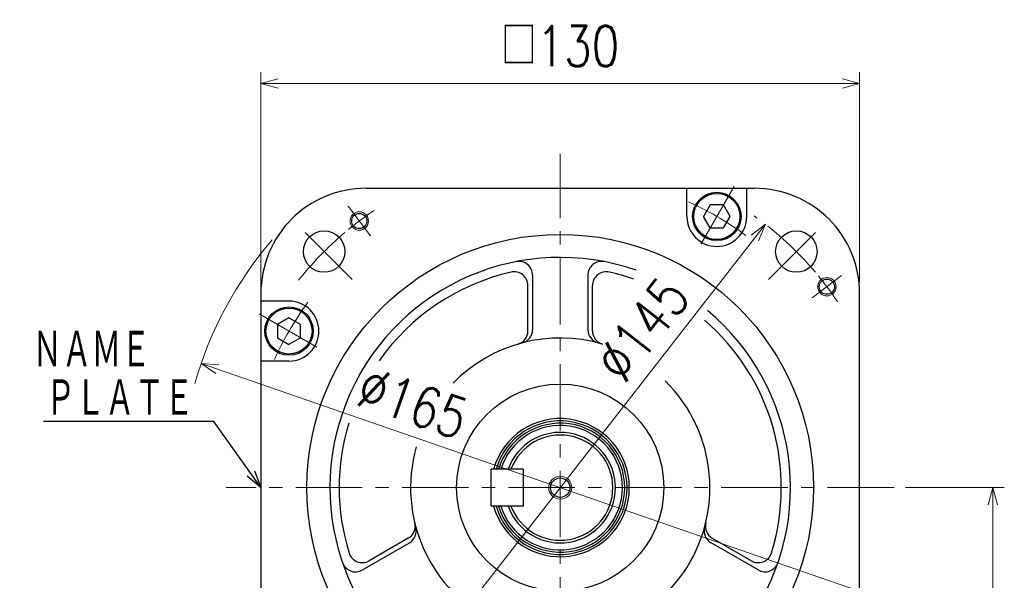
# Model space of a CAD drawing. Header units: millimetres. Extents: x 0 to 1071, y 0 to 742.
# Tile 131 of 133: x 583 to 796, y 467 to 589. Entities that reach past the tile are written whole.
import ezdxf

# ---------------------------------------------------------------- set-up
doc = ezdxf.new("R2010")
doc.units = ezdxf.units.MM
doc.header["$LTSCALE"] = 0.454724
doc.linetypes.add('CENTER', pattern=[50.8, 31.75, -6.35, 6.35, -6.35])
doc.layers.add('NoLayerName_001', color=7, linetype='Continuous')
doc.styles.get("Standard").update_dxf_attribs({"font": 'txt', "bigfont": 'extfont2'})
doc.dimstyles.get("Standard").update_dxf_attribs({"dimtxt": 2.5, "dimasz": 2.5, "dimexe": 1, "dimexo": 1, "dimtad": 1, "dimdec": 3, "dimzin": 0, "dimdsep": 46, "dimtxsty": 'Standard', "dimcen": 2.5, "dimadec": 3, "dimazin": 0, "dimtfac": 0.75, "dimtdec": 3, "dimtmove": 0, "dimatfit": 3, "dimfxl": 1, "dimarcsym": 0})

# ---------------------------------------------------------------- blocks, each defined once
blk = doc.blocks.new('_OPEN30')
at = {"color": 0, "linetype": 'ByBlock', "lineweight": -2}
for p, q in [((-1, 0.267949), (0, 0)), ((0, 0), (-1, -0.267949)), ((0, 0), (-1, 0))]:
    blk.add_line(p, q, dxfattribs=at)
blk = doc.blocks.new('*D115')
at = {"layer": 'Defpoints', "color": 0}
for p in [(622.02, 514.43), (622.02, 514.43), (777.98, 460.57)]:
    blk.add_point(p, dxfattribs=at)
at = {"layer": 'NoLayerName_001', "color": 0, "linetype": 'Continuous', "lineweight": 13}
blk.add_line((774.44, 461.79), (625.56, 513.21), dxfattribs=at)
at = {"layer": 'NoLayerName_001', "color": 0, "lineweight": 13, "xscale": 3.75, "yscale": 3.75, "zscale": 3.75}
for p, rotation in [((622.02, 514.43), 160.947676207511), ((777.98, 460.57), 340.947676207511)]:
    blk.add_blockref('_OPEN30', p, dxfattribs=dict(at, rotation=rotation))
at = {"layer": 'NoLayerName_001', "color": 0, "lineweight": 13, "insert": (668.01, 505.92), "char_height": 8.75, "attachment_point": 5, "rotation": 340.9477}
blk.add_mtext('\\W0.8000;%%c165', dxfattribs=at)
blk = doc.blocks.new('*D116')
at = {"layer": 'Defpoints', "color": 0}
for p in [(744.54, 544.7), (744.54, 544.7), (655.46, 430.3)]:
    blk.add_point(p, dxfattribs=at)
at = {"layer": 'NoLayerName_001', "color": 0, "linetype": 'Continuous', "lineweight": 13}
blk.add_line((657.76, 433.26), (742.24, 541.74), dxfattribs=at)
at = {"layer": 'NoLayerName_001', "color": 0, "lineweight": 13, "xscale": 3.75, "yscale": 3.75, "zscale": 3.75}
for p, rotation in [((744.54, 544.7), 52.09221403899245), ((655.46, 430.3), 232.0922140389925)]:
    blk.add_blockref('_OPEN30', p, dxfattribs=dict(at, rotation=rotation))
at = {"layer": 'NoLayerName_001', "color": 0, "lineweight": 13, "insert": (717.82, 521.88), "char_height": 8.75, "attachment_point": 5, "rotation": 52.0922}
blk.add_mtext('\\W0.8000;%%c145', dxfattribs=at)
blk = doc.blocks.new('*D117')
at = {"layer": 'Defpoints', "color": 0}
for p in [(635, 575.25), (765, 529.65), (635, 528)]:
    blk.add_point(p, dxfattribs=at)
at = {"layer": 'NoLayerName_001', "color": 0, "linetype": 'Continuous', "lineweight": 13}
for p, q in [((635, 530.5), (635, 577.75)), ((765, 532.15), (765, 577.75)), ((761.25, 575.25), (638.75, 575.25))]:
    blk.add_line(p, q, dxfattribs=at)
at = {"layer": 'NoLayerName_001', "color": 0, "lineweight": 13, "xscale": 3.75, "yscale": 3.75, "zscale": 3.75, "rotation": 180}
blk.add_blockref('_OPEN30', (635, 575.25), dxfattribs=at)
at = {"layer": 'NoLayerName_001', "color": 0, "lineweight": 13, "xscale": 3.75, "yscale": 3.75, "zscale": 3.75}
blk.add_blockref('_OPEN30', (765, 575.25), dxfattribs=at)
at = {"layer": 'NoLayerName_001', "color": 0, "lineweight": 13, "insert": (700, 583.38), "char_height": 8.75, "attachment_point": 5}
blk.add_mtext('\\W0.8000;□130', dxfattribs=at)
blk = doc.blocks.new('*D119')
at = {"layer": 'Defpoints', "color": 0}
for p in [(772.5, 487.5), (711, 366.6), (793.92, 366.6)]:
    blk.add_point(p, dxfattribs=at)
at = {"layer": 'NoLayerName_001', "color": 0, "linetype": 'Continuous', "lineweight": 13}
for p, q in [((775, 487.5), (796.42, 487.5)), ((793.92, 483.75), (793.92, 370.35)), ((713.5, 366.6), (796.42, 366.6))]:
    blk.add_line(p, q, dxfattribs=at)
at = {"layer": 'NoLayerName_001', "color": 0, "lineweight": 13, "xscale": 3.75, "yscale": 3.75, "zscale": 3.75}
for p, rotation in [((793.92, 487.5), 90), ((793.92, 366.6), 270)]:
    blk.add_blockref('_OPEN30', p, dxfattribs=dict(at, rotation=rotation))
at = {"layer": 'NoLayerName_001', "color": 0, "lineweight": 13, "insert": (786.23, 427.05), "char_height": 8.75, "attachment_point": 5, "rotation": 90}
blk.add_mtext('\\W0.8000;１２１', dxfattribs=at)

msp = doc.modelspace()

# ---------------------------------------------------------------- linework, layer by layer
at = {"layer": 'NoLayerName_001', "color": 4, "linetype": 'CENTER', "lineweight": 13}
for p, q in [((700, 361.25), (700, 560)), ((737.750079, 552.884916), (730.250078, 539.894535)), ((658.775671, 542.206532), (653.961151, 548.595617)), ((654.805625, 532.694375), (642.5805, 544.9195)), ((745.194375, 532.694375), (757.4195, 544.9195)), ((754.706532, 528.724329), (761.095617, 533.538849)), ((634.615084, 525.250079), (647.605465, 517.750078)), ((772.5, 487.5), (627.5, 487.5))]:
    msp.add_line(p, q, dxfattribs=at)
at = {"layer": 'NoLayerName_001', "color": 7, "linetype": 'Continuous', "lineweight": 25}
for p, q in [((657.854419, 552.5), (742.145581, 552.5)), ((727.499003, 546.390726), (727.499003, 552.501)), ((740.499003, 546.390726), (740.499003, 552.501)), ((732.555627, 548.890726), (731.112252, 546.390726)), ((735.442379, 548.890726), (732.555627, 548.890726)), ((736.885754, 546.390726), (735.442379, 548.890726)), ((732.555627, 543.890726), (731.112252, 546.390726)), ((735.442379, 543.890726), (736.885754, 546.390726)), ((732.555627, 543.890726), (735.442379, 543.890726)), ((694, 533.63025), (694, 521.84021)), ((706, 533.63025), (706, 521.84021)), ((693, 521.562443), (693, 531.374822)), ((707, 521.562443), (707, 531.374822)), ((635, 529.645581), (635, 445.354419)), ((765, 445.354419), (765, 529.645581)), ((641.109274, 527.999003), (634.999, 527.999003)), ((641.109274, 524.385754), (638.609274, 522.942379)), ((643.609274, 522.942379), (641.109274, 524.385754)), ((638.609274, 522.942379), (638.609274, 520.055627)), ((643.609274, 520.055627), (643.609274, 522.942379)), ((638.609274, 520.055627), (641.109274, 518.612252)), ((643.609274, 520.055627), (641.109274, 518.612252)), ((641.109274, 514.999003), (634.999, 514.999003)), ((685, 483.5), (685, 491.5)), ((692, 491.5), (685, 491.5)), ((692, 483.5), (692, 491.5)), ((692, 483.5), (685, 483.5)), ((657.050031, 469.631027), (667.260506, 475.526048)), ((667.001059, 476.530956), (658.50329, 471.624767)), ((742.949969, 469.631027), (732.739494, 475.526048)), ((732.998941, 476.530956), (741.49671, 471.624767))]:
    msp.add_line(p, q, dxfattribs=at)
for centre, radius in [((733.999003, 546.390726), 5.25), ((733.999003, 546.390726), 5), ((656.368411, 545.401074), 1.65), ((648.73475, 538.76525), 4.5), ((751.26525, 538.76525), 4.5), ((700, 487.5), 55), ((757.901074, 531.131589), 1.65), ((641.109274, 521.499003), 5.25), ((641.109274, 521.499003), 5), ((700, 487.5), 22.5), ((700, 487.5), 2.1)]:
    msp.add_circle(centre, radius, dxfattribs=at)
at = {"layer": 'NoLayerName_001', "color": 4, "linetype": 'Continuous', "lineweight": 13}
for centre, radius in [((656.368411, 545.401074), 2), ((757.901074, 531.131589), 2), ((700, 487.5), 2.5)]:
    msp.add_circle(centre, radius, dxfattribs=at)
at = {"layer": 'NoLayerName_001', "color": 7, "linetype": 'Continuous', "lineweight": 25}
for centre, radius, start, end in [((657.854419, 529.5), 23, 90, 135.09912784), ((742.145581, 529.5), 23, 44.90087216, 90), ((658, 529.645581), 23, 134.90087235, 180.00000019), ((733.999003, 546.390726), 6.5, 180, 0), ((742, 529.645581), 23, 0, 45.09912784), ((700, 487.5), 50, 70.72417534, 50.24908676), ((691, 533.63025), 3, 0, 101.03971441), ((709, 533.63025), 3, 78.96028559, 180), ((700, 487.5), 48, 102.83958841, 144.99359027), ((690, 531.374822), 3, 0, 102.83958841), ((710, 531.374822), 3, 77.16041159, 180), ((700, 487.5), 48, 70.57680767, 77.16041159), ((641.109274, 521.499003), 6.5, 270, 90), ((700, 487.5), 48, 342.83958841, 49.29812503), ((691, 521.84021), 3, 284.68597263, 0), ((709, 521.84021), 3, 180, 255.31402737), ((700, 487.5), 32.5, 73.63889648, 135.66252353), ((690, 521.562443), 3, 286.36110352, 0), ((710, 521.562443), 3, 180, 253.63889648), ((700, 487.5), 32.5, 164.2019674, 45.4665258), ((700, 487.5), 15, 195.46600994, 164.53399006), ((700, 487.5), 48, 163.00889255, 197.16041159), ((700, 487.5), 14.5, 196.01339442, 163.98660558), ((700, 487.5), 14, 196.6015496, 163.3984504), ((700, 487.5), 13.5, 197.23528526, 162.76471474), ((700, 487.5), 12, 199.47122063, 160.52877937), ((700, 487.5), 11.42265, 200.49841356, 159.50158644), ((665.501059, 479.129033), 3, 300, 13.63889648), ((665.760506, 478.124124), 3, 300, 15.31402737), ((734.239494, 478.124124), 3, 164.68597263, 240), ((734.498941, 479.129033), 3, 166.36110352, 240), ((657.00329, 474.222843), 3, 197.16041159, 300), ((742.99671, 474.222843), 3, 240, 342.83958841), ((655.550031, 472.229103), 3, 198.96028559, 300), ((744.449969, 472.229103), 3, 240, 341.03971441)]:
    msp.add_arc(centre, radius, start, end, dxfattribs=at)
at = {"layer": 'NoLayerName_001', "color": 4, "linetype": 'CENTER', "lineweight": 13}
for centre, radius, start, end in [((700.000076, 487.5), 68, 53.67740222, 66.32259207), ((700, 487.5), 72.5, 123.83845247, 129.37102902), ((700, 487.5), 72.5, 40.16154753, 54.49429819), ((700, 487.5), 72.5, 130.16154753, 142.04680104), ((700, 487.5), 72.5, 33.83845247, 39.37102902), ((700, 487.500076), 68, 143.67740222, 156.32259207)]:
    msp.add_arc(centre, radius, start, end, dxfattribs=at)
at = {"layer": 'NoLayerName_001', "color": 4, "linetype": 'Continuous', "lineweight": 13}
msp.add_arc((700, 487.5), 82.5, 139.30409963, 164.07063626, dxfattribs=at)

# ---------------------------------------------------------------- texts
at = {"layer": 'NoLayerName_001', "color": 3, "lineweight": 13, "insert": (585.416668, 512.999998), "char_height": 8.75, "attachment_point": 7}
msp.add_mtext('\\A1;\\W0.6667;ＮＡＭＥ', dxfattribs=at)
at = {"layer": 'NoLayerName_001', "color": 3, "linetype": 'Continuous', "lineweight": 13, "insert": (620.416668, 502.499999), "char_height": 8.75, "attachment_point": 9, "line_spacing_factor": 0.771429}
msp.add_mtext('\\A1;\\W0.6667;ＰＬＡＴＥ', dxfattribs=at)

# ---------------------------------------------------------------- dimensions: what is measured, and where the dimension line sits
at = {"layer": 'NoLayerName_001', "color": 3, "linetype": 'Continuous', "lineweight": 13}
for base, p1, p2, angle, text, override, picture, middle, dimtype in [((635, 575.25), (765, 529.645581), (635, 527.999003), 180, '\\W0.8000;<>', {"dimtxt": 8.75, "dimasz": 3.75, "dimexe": 2.5, "dimexo": 2.5, "dimgap": 2.5, "dimzin": 8, "dimpost": '□<>', "dimblk": 'OPEN30', "dimclrd": 0, "dimclre": 0, "dimclrt": 0, "dimtp": 0, "dimtm": 0, "dimlwd": 13, "dimlwe": 13}, '*D117', (700, 575.25), 160), ((744.543451, 544.702544), (655.456549, 430.297456, 430.297456), (744.543451, 544.702544), 52.09221404, '\\W0.8000;<>', {"dimtxt": 8.75, "dimasz": 3.75, "dimexe": 2.5, "dimexo": 2.5, "dimgap": 2.5, "dimzin": 8, "dimpost": '%%c<>', "dimblk": 'OPEN30', "dimse1": 1, "dimse2": 1, "dimclrd": 0, "dimclre": 0, "dimclrt": 0, "dimtp": 0, "dimtm": 0, "dimlwd": 13, "dimlwe": 13}, '*D116', (723.389746, 517.53703), 161), ((622.019279, 514.430598), (777.980721, 460.569402, 460.569402), (622.019279, 514.430598), 160.94767621, '\\W0.8000;<>', {"dimtxt": 8.75, "dimasz": 3.75, "dimexe": 2.5, "dimexo": 2.5, "dimgap": 2.5, "dimzin": 8, "dimpost": '%%c<>', "dimblk": 'OPEN30', "dimse1": 1, "dimse2": 1, "dimclrd": 0, "dimclre": 0, "dimclrt": 0, "dimtp": 0, "dimtm": 0, "dimlwd": 13, "dimlwe": 13}, '*D115', (665.737654, 499.332482), 161), ((793.917031, 366.6), (772.5, 487.5), (711, 366.6), 270, '\\W0.8000;１２１', {"dimtxt": 8.75, "dimasz": 3.75, "dimexe": 2.5, "dimexo": 2.5, "dimgap": 2.5, "dimzin": 8, "dimblk": 'OPEN30', "dimclrd": 0, "dimclre": 0, "dimclrt": 0, "dimtp": 0, "dimtm": 0, "dimlwd": 13, "dimlwe": 13}, '*D119', (793.917031, 427.05), 160)]:
    dim = msp.add_linear_dim(base=base, p1=p1, p2=p2, angle=angle, text=text, dimstyle='Standard', override=override, dxfattribs=at)
    dim.commit()
    dim.dimension.update_dxf_attribs({"geometry": picture, "text_midpoint": middle, "dimtype": dimtype})

# ---------------------------------------------------------------- leaders
at = {"layer": 'NoLayerName_001', "color": 3, "linetype": 'Continuous', "lineweight": 13, "annotation_type": 0, "has_hookline": 1, "hookline_direction": 1, "text_width": 32.644965}
msp.add_leader([(635, 487.5), (624.791668, 501.874999), (621.041668, 501.874999)], dimstyle='Standard', override={"dimtxt": 8.75, "dimasz": 3.75, "dimldrblk": 'OPEN30'}, dxfattribs=at)

doc.saveas('drawing.dxf')
